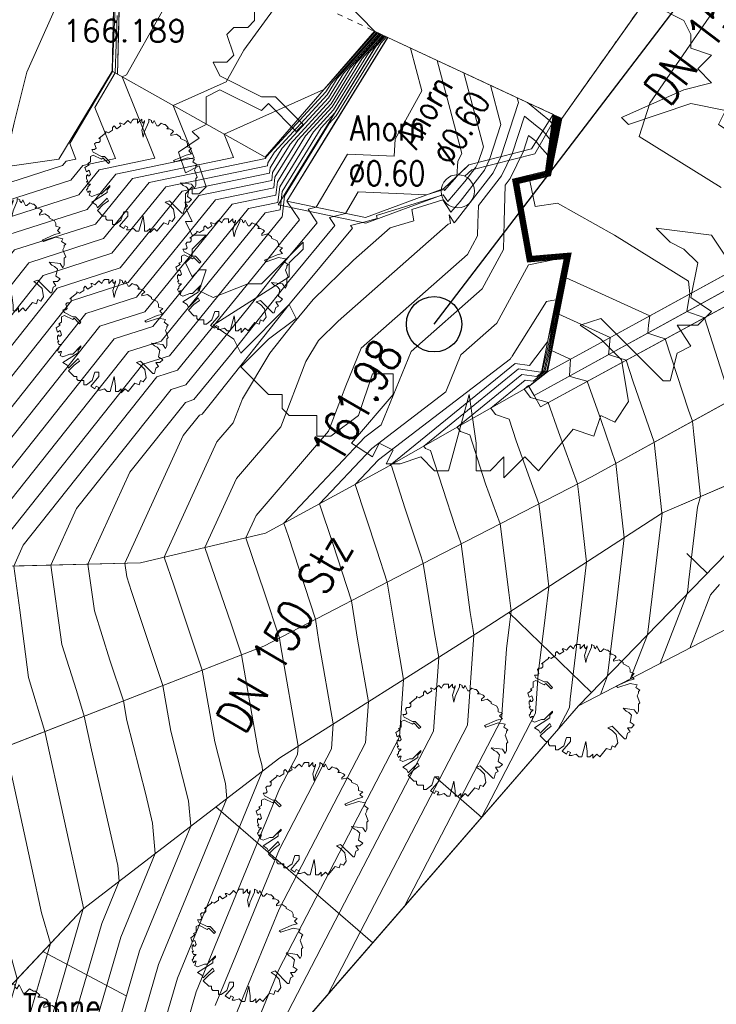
# Model space of a CAD drawing. Header units: metres. Extents: x 3490449 to 3490968, y 5754217 to 5754743.
# Tile 24 of 212: x 3490555 to 3490567, y 5754382 to 5754400. Entities that reach past the tile are written whole.
import ezdxf
from ezdxf.enums import TextEntityAlignment as Align

# ---------------------------------------------------------------- set-up
doc = ezdxf.new("R2010")
doc.units = ezdxf.units.M
doc.header["$LTSCALE"] = 0.25
doc.linetypes.add('Kartierung-07$0$AUSGEZOGEN', pattern=[0])
doc.linetypes.add('Kartierung-07$0$STRICHLINIE', pattern=[19.05, 12.7, -6.35])
for name, color, linetype, lineweight, true_color in [('Kartierung-07$0$$BOESCHUNG', 7, 'Continuous', 18, 0x82563a), ('Kartierung-07$0$$BRUCH', 7, 'Continuous', 18, 0x82563a), ('Kartierung-07$0$$HOEHEN_Haupt', 7, 'Continuous', 18, 0x82563a), ('Kartierung-07$0$$HOEHEN_Mittel', 7, 'Continuous', 18, 0x82563a), ('Kartierung-07$0$$P_INF_FL', 7, 'Kartierung-07$0$AUSGEZOGEN', 18, 0x82563a), ('Kartierung-07$0$$P_INF_H_Schacht', 7, 'Kartierung-07$0$AUSGEZOGEN', 18, 0x82563a), ('Kartierung-07$0$$P_INF_NR_Schacht', 7, 'Kartierung-07$0$AUSGEZOGEN', 18, 0x82563a), ('Kartierung-07$0$$P_INF_X', 7, 'Kartierung-07$0$AUSGEZOGEN', 18, 0x82563a), ('Kartierung-07$0$B_Bau', 7, 'Continuous', 18, 0x82563a), ('Kartierung-07$0$B_Baum', 7, 'Continuous', 18, 0x82563a), ('Kartierung-07$0$B_Befestigt', 7, 'Continuous', 18, 0x82563a), ('Kartierung-07$0$B_Boeschung_OK', 7, 'Continuous', 18, 0x82563a), ('Kartierung-07$0$B_Boeschung_UK', 7, 'Continuous', 18, 0x82563a), ('Kartierung-07$0$B_Gelaendeknick', 7, 'Continuous', 18, 0x82563a), ('Kartierung-07$0$B_Haus_aus', 7, 'Kartierung-07$0$AUSGEZOGEN', 18, 0x82563a), ('Kartierung-07$0$B_Hecke', 7, 'Continuous', 18, 0x82563a), ('Kartierung-07$0$B_Mauer', 7, 'Kartierung-07$0$AUSGEZOGEN', 18, 0x82563a), ('Kartierung-07$0$B_Schrift_Baum', 7, 'Continuous', 18, 0x82563a), ('Kartierung-07$0$B_Schrift_Baum_60Grad', 7, 'Continuous', 18, 0x82563a), ('Kartierung-07$0$Hilfe_DGM', 7, 'Continuous', 18, 0x82563a), ('Kartierung-07$0$SYM_SH', 7, 'Kartierung-07$0$AUSGEZOGEN', 18, 0x82563a)]:
    doc.layers.add(name, color=color, linetype=linetype, lineweight=lineweight, true_color=true_color)
doc.layers.add('Kartierung-07$0$B_MW-Leitung_Aus', color=7, linetype='Continuous', true_color=0x82563a)
doc.layers.add('Kartierung-07$0$B_MW-Leitung_HA_Schrift_Aus', color=7, linetype='Continuous', true_color=0x82563a)
doc.layers.add('Kartierung-07$0$B_MW-Schacht', color=7, linetype='Continuous')
doc.styles.add('Kartierung-07$0$STANDARD', font='romans.shx', dxfattribs={"width": 0.8})

# ---------------------------------------------------------------- blocks, each defined once
blk = doc.blocks.new('Kartierung-07$0$PKT_SH')
at = {"layer": 'Kartierung-07$0$SYM_SH'}
for p, q in [((0.247, 0.247), (-0.247, -0.247)), ((-0.247, 0.247), (0.247, -0.247))]:
    blk.add_line(p, q, dxfattribs=at)
blk.add_circle((0, 0), 0.35, dxfattribs=at)
at = {"layer": 'Kartierung-07$0$$P_INF_FL', "style": 'Kartierung-07$0$STANDARD'}
blk.add_attdef('CODE', text='', height=0.8, dxfattribs=at).set_placement((0, 1.7), align=Align.CENTER)
at = {"layer": 'Kartierung-07$0$$P_INF_H_Schacht', "style": 'Kartierung-07$0$STANDARD'}
blk.add_attdef('H', text='', height=0.8, dxfattribs=at).set_placement((0, -1.4), align=Align.CENTER)
at = {"layer": 'Kartierung-07$0$$P_INF_NR_Schacht', "style": 'Kartierung-07$0$STANDARD'}
blk.add_attdef('NR', text='', height=0.8, dxfattribs=at).set_placement((0, 0.7), align=Align.CENTER)
at = {"layer": 'Kartierung-07$0$$P_INF_X', "style": 'Kartierung-07$0$STANDARD'}
blk.add_attdef('X', text='', height=0.8, dxfattribs=at).set_placement((-0.9, -0.4), align=Align.RIGHT)
blk.add_attdef('Y', (0.7, -0.4), '', height=0.8, dxfattribs=at)
blk = doc.blocks.new('Kartierung-07$0$B_Baum')
at = {"layer": 'Kartierung-07$0$B_Baum'}
blk.add_lwpolyline([(-0.4417, -0.1918), (-0.4667, -0.1793), (-0.4542, -0.1418), (-0.4667, -0.1418), (-0.4792, -0.1543), (-0.4917, -0.1293), (-0.4792, -0.1168), (-0.4792, -0.1043), (-0.4542, -0.0793), (-0.4792, -0.0793), (-0.4917, -0.0543), (-0.4792, -0.0543), (-0.4917, -0.0293), (-0.4917, -0.0043), (-0.4792, 0.0082), (-0.4792, -0.0043), (-0.4667, -0.0043), (-0.4542, 0.0082), (-0.4667, 0.0457), (-0.4917, 0.0332), (-0.5042, 0.0707), (-0.4667, 0.0957), (-0.4792, 0.1082), (-0.4542, 0.1207), (-0.4542, 0.1457), (-0.4542, 0.1707), (-0.4292, 0.1832), (-0.3542, 0.1457), (-0.3417, 0.1582), (-0.2917, 0.1082), (-0.2792, 0.1207), (-0.3292, 0.1707), (-0.3542, 0.1707), (-0.4292, 0.2082), (-0.4417, 0.2332), (-0.4167, 0.2332), (-0.4042, 0.2457), (-0.4167, 0.2832), (-0.4042, 0.2957), (-0.3792, 0.2957), (-0.3667, 0.3082), (-0.3667, 0.3332), (-0.3792, 0.3332), (-0.3167, 0.3832), (-0.3167, 0.3957), (-0.2917, 0.3832), (-0.2542, 0.4082), (-0.2542, 0.4332), (-0.2417, 0.4457), (-0.2167, 0.4207), (-0.1792, 0.4457), (-0.1917, 0.4707), (-0.1792, 0.4707), (-0.1542, 0.4582), (-0.1292, 0.4832), (-0.1167, 0.4957), (-0.0917, 0.4707), (-0.0792, 0.4957), (-0.0667, 0.5082), (-0.0292, 0.5082), (-0.0292, 0.4707), (-0.0167, 0.4832), (0.0083, 0.5082), (0.0083, 0.4832), (0.0208, 0.4707), (0.0333, 0.4957), (0.0333, 0.4832), (0.0083, 0.4082), (0.0208, 0.3457), (0.0333, 0.3957), (0.0708, 0.4832), (0.0708, 0.5082), (0.0958, 0.4957), (0.0958, 0.4832), (0.1083, 0.4707), (0.1208, 0.4957), (0.1333, 0.4707), (0.1458, 0.4457), (0.1583, 0.4457), (0.1833, 0.4707), (0.2083, 0.4582), (0.2208, 0.4582), (0.2458, 0.4332), (0.2333, 0.4207), (0.2583, 0.4207), (0.2833, 0.4082), (0.2958, 0.3957), (0.2708, 0.3707), (0.2708, 0.3582), (0.3208, 0.3707), (0.3583, 0.3457), (0.3583, 0.3332), (0.4083, 0.3082), (0.4208, 0.2832), (0.4208, 0.2582), (0.4583, 0.2457), (0.4333, 0.2207), (0.4583, 0.1957), (0.4083, 0.1832), (0.2958, 0.1332), (0.3083, 0.1207), (0.4208, 0.1582), (0.4833, 0.1457), (0.4708, 0.1207), (0.5083, 0.0957), (0.4958, 0.0832), (0.4958, 0.0707), (0.4833, 0.0457), (0.5083, -0.0168), (0.4958, -0.0293), (0.4958, -0.0918), (0.4833, -0.1168), (0.4583, -0.0793), (0.3583, -0.0668), (0.3833, -0.0918), (0.4083, -0.1043), (0.4333, -0.1293), (0.4208, -0.1918), (0.4583, -0.2168), (0.4333, -0.2418), (0.3958, -0.2418), (0.4208, -0.2793), (0.3958, -0.2918), (0.3833, -0.3418), (0.3708, -0.3418), (0.2583, -0.2293), (0.2208, -0.2418), (0.2583, -0.2668), (0.2958, -0.3043), (0.3083, -0.3793), (0.2833, -0.4168), (0.2583, -0.4043), (0.2458, -0.4418), (0.2083, -0.4293), (0.1458, -0.5043), (0.1208, -0.4793), (0.0833, -0.5168), (0.0833, -0.4793), (0.0583, -0.5043), (0.0333, -0.5043), (0.0333, -0.4543), (0.0208, -0.3668), (-0.0167, -0.5043), (-0.0417, -0.5043), (-0.0667, -0.4793), (-0.1042, -0.4918), (-0.1292, -0.4918), (-0.1167, -0.4668), (-0.1417, -0.4543), (-0.1542, -0.4793), (-0.1917, -0.4543), (-0.1167, -0.3668), (-0.1167, -0.3293), (-0.1542, -0.3293), (-0.1792, -0.4043), (-0.2292, -0.4418), (-0.2542, -0.4418), (-0.2542, -0.4043), (-0.3042, -0.4043), (-0.3167, -0.3918), (-0.3167, -0.3668), (-0.3417, -0.3668), (-0.3917, -0.3168), (-0.3417, -0.2668), (-0.2917, -0.2293), (-0.3042, -0.2043), (-0.3917, -0.2918), (-0.4042, -0.2668), (-0.4417, -0.2418), (-0.3042, -0.1543), (-0.3042, -0.1293), (-0.2792, -0.1043), (-0.2792, -0.0918), (-0.3542, -0.1668), (-0.3792, -0.1668), (-0.4417, -0.1918)], dxfattribs=at)
blk = doc.blocks.new('Kartierung-07$0$Hecke')
at = {"layer": 'Kartierung-07$0$B_Hecke'}
blk.add_lwpolyline([(-0.4471, -0.197), (-0.4721, -0.1845), (-0.4596, -0.147), (-0.4721, -0.147), (-0.4846, -0.1595), (-0.4971, -0.1345), (-0.4846, -0.122), (-0.4846, -0.1095), (-0.4596, -0.0845), (-0.4846, -0.0845), (-0.4971, -0.0595), (-0.4846, -0.0595), (-0.4971, -0.0345), (-0.4971, -0.0095), (-0.4846, 0.003), (-0.4846, -0.0095), (-0.4721, -0.0095), (-0.4596, 0.003), (-0.4721, 0.0405), (-0.4971, 0.028), (-0.5096, 0.0655), (-0.4721, 0.0905), (-0.4846, 0.103), (-0.4596, 0.1155), (-0.4596, 0.1405), (-0.4596, 0.1655), (-0.4346, 0.178), (-0.3596, 0.1405), (-0.3471, 0.153), (-0.2971, 0.103), (-0.2846, 0.1155), (-0.3346, 0.1655), (-0.3596, 0.1655), (-0.4346, 0.203), (-0.4471, 0.228), (-0.4221, 0.228), (-0.4096, 0.2405), (-0.4221, 0.278), (-0.4096, 0.2905), (-0.3846, 0.2905), (-0.3721, 0.303), (-0.3721, 0.328), (-0.3846, 0.328), (-0.3221, 0.378), (-0.3221, 0.3905), (-0.2971, 0.378), (-0.2596, 0.403), (-0.2596, 0.428), (-0.2471, 0.4405), (-0.2221, 0.4155), (-0.1846, 0.4405), (-0.1971, 0.4655), (-0.1846, 0.4655), (-0.1596, 0.453), (-0.1346, 0.478), (-0.1221, 0.4905), (-0.0971, 0.4655), (-0.0846, 0.4905), (-0.0721, 0.503), (-0.0346, 0.503), (-0.0346, 0.4655), (-0.0221, 0.478), (0.0029, 0.503), (0.0029, 0.478), (0.0154, 0.4655), (0.0279, 0.4905), (0.0279, 0.478), (0.0029, 0.403), (0.0154, 0.3405), (0.0279, 0.3905), (0.0654, 0.478), (0.0654, 0.503), (0.0904, 0.4905), (0.0904, 0.478), (0.1029, 0.4655), (0.1154, 0.4905), (0.1279, 0.4655), (0.1404, 0.4405), (0.1529, 0.4405), (0.1779, 0.4655), (0.2029, 0.453), (0.2154, 0.453), (0.2404, 0.428), (0.2279, 0.4155), (0.2529, 0.4155), (0.2779, 0.403), (0.2904, 0.3905), (0.2654, 0.3655), (0.2654, 0.353), (0.3154, 0.3655), (0.3529, 0.3405), (0.3529, 0.328), (0.4029, 0.303), (0.4154, 0.278), (0.4154, 0.253), (0.4529, 0.2405), (0.4279, 0.2155), (0.4529, 0.1905), (0.4029, 0.178), (0.2904, 0.128), (0.3029, 0.1155), (0.4154, 0.153), (0.4779, 0.1405), (0.4654, 0.1155), (0.5029, 0.0905), (0.4904, 0.078), (0.4904, 0.0655), (0.4779, 0.0405), (0.5029, -0.022), (0.4904, -0.0345), (0.4904, -0.097), (0.4779, -0.122), (0.4529, -0.0845), (0.3529, -0.072), (0.3779, -0.097), (0.4029, -0.1095), (0.4279, -0.1345), (0.4154, -0.197), (0.4529, -0.222), (0.4279, -0.247), (0.3904, -0.247), (0.4154, -0.2845), (0.3904, -0.297), (0.3779, -0.347), (0.3654, -0.347), (0.2529, -0.2345), (0.2154, -0.247), (0.2529, -0.272), (0.2904, -0.3095), (0.3029, -0.3845), (0.2779, -0.422), (0.2529, -0.4095), (0.2404, -0.447), (0.2029, -0.4345), (0.1404, -0.5095), (0.1154, -0.4845), (0.0779, -0.522), (0.0779, -0.4845), (0.0529, -0.5095), (0.0279, -0.5095), (0.0279, -0.4595), (0.0154, -0.372), (-0.0221, -0.5095), (-0.0471, -0.5095), (-0.0721, -0.4845), (-0.1096, -0.497), (-0.1346, -0.497), (-0.1221, -0.472), (-0.1471, -0.4595), (-0.1596, -0.4845), (-0.1971, -0.4595), (-0.1221, -0.372), (-0.1221, -0.3345), (-0.1596, -0.3345), (-0.1846, -0.4095), (-0.2346, -0.447), (-0.2596, -0.447), (-0.2596, -0.4095), (-0.3096, -0.4095), (-0.3221, -0.397), (-0.3221, -0.372), (-0.3471, -0.372), (-0.3971, -0.322), (-0.3471, -0.272), (-0.2971, -0.2345), (-0.3096, -0.2095), (-0.3971, -0.297), (-0.4096, -0.272), (-0.4471, -0.247), (-0.3096, -0.1595), (-0.3096, -0.1345), (-0.2846, -0.1095), (-0.2846, -0.097), (-0.3596, -0.172), (-0.3846, -0.172), (-0.4471, -0.197)], dxfattribs=at)

msp = doc.modelspace()

# ---------------------------------------------------------------- linework, layer by layer
at = {"layer": 'Kartierung-07$0$$BOESCHUNG', "ltscale": 0.02}
for p, q in [((3490567.068, 5754390.238, 162.75), (3490566.699, 5754390.596, 102.532)), ((3490564.978, 5754388.086, 163.041), (3490563.489, 5754389.531)), ((3490562.997, 5754385.834, 163.199), (3490562.163, 5754386.558, 102.816)), ((3490561.029, 5754383.569, 163.341), (3490558.201, 5754386.027, 53.664)), ((3490556.58, 5754382.615, 165.07), (3490555.078, 5754383.416, 166.013))]:
    msp.add_line(p, q, dxfattribs=at)
at = {"layer": 'Kartierung-07$0$$BRUCH', "ltscale": 0.02}
for p, q in [((3490567.832, 5754403.223), (3490564.443, 5754398.446)), ((3490556.327, 5754399.296), (3490556.358, 5754400.717)), ((3490556.459, 5754400.74), (3490556.426, 5754399.241)), ((3490559.086, 5754397.746), (3490561.064, 5754400.019)), ((3490561.305, 5754399.907), (3490559.481, 5754396.955)), ((3490561.305, 5754399.907), (3490561.064, 5754400.019)), ((3490564.29, 5754398.518), (3490561.305, 5754399.907)), ((3490556.327, 5754399.296), (3490555.367, 5754397.71)), ((3490559.086, 5754397.746), (3490556.327, 5754399.296)), ((3490563.895, 5754397.895), (3490564.29, 5754398.518)), ((3490564.15, 5754397.493), (3490564.29, 5754398.518)), ((3490564.443, 5754398.446), (3490564.236, 5754397.411)), ((3490562.767, 5754397.607), (3490563.895, 5754397.895)), ((3490555.367, 5754397.71), (3490553.091, 5754397.387)), ((3490562.312, 5754397.18), (3490562.767, 5754397.607)), ((3490564.15, 5754397.493), (3490563.554, 5754397.348)), ((3490564.236, 5754397.411), (3490563.669, 5754397.273)), ((3490563.554, 5754397.348), (3490563.821, 5754395.851)), ((3490563.669, 5754397.273), (3490563.903, 5754395.959)), ((3490560.897, 5754396.658), (3490562.312, 5754397.18)), ((3490559.481, 5754396.955), (3490560.897, 5754396.658)), ((3490564.182, 5754393.876), (3490569.061, 5754396.541)), ((3490564.182, 5754393.876), (3490569.061, 5754396.541)), ((3490563.943, 5754393.444), (3490569.197, 5754396.336)), ((3490569.493, 5754396.197), (3490564.057, 5754393.245)), ((3490569.493, 5754396.197), (3490564.057, 5754393.245)), ((3490563.903, 5754395.959), (3490564.61, 5754396.022)), ((3490564.61, 5754396.022), (3490564.182, 5754393.876)), ((3490563.821, 5754395.851), (3490564.486, 5754395.911)), ((3490564.486, 5754395.911), (3490564.084, 5754393.896)), ((3490568.935, 5754394.155), (3490564.979, 5754391.979)), ((3490563.848, 5754393.611), (3490564.182, 5754393.876)), ((3490563.848, 5754393.611), (3490564.182, 5754393.876)), ((3490564.182, 5754393.876), (3490564.084, 5754393.896)), ((3490561.232, 5754392.122), (3490563.848, 5754393.611)), ((3490563.943, 5754393.444), (3490563.848, 5754393.611)), ((3490564.057, 5754393.245), (3490563.943, 5754393.444)), ((3490559.093, 5754390.965), (3490561.232, 5754392.122)), ((3490564.746, 5754387.847), (3490568.853, 5754392.077)), ((3490566.259, 5754391.328), (3490568.082, 5754392.112)), ((3490566.259, 5754391.328), (3490568.082, 5754392.112)), ((3490564.979, 5754391.979), (3490562.105, 5754390.502)), ((3490563.008, 5754389.219), (3490566.259, 5754391.328)), ((3490563.008, 5754389.219), (3490566.259, 5754391.328)), ((3490559.093, 5754390.965), (3490556.838, 5754390.43)), ((3490562.105, 5754390.502), (3490559.066, 5754388.926)), ((3490556.838, 5754390.43), (3490554.154, 5754390.359)), ((3490563.008, 5754389.219), (3490559.352, 5754386.912)), ((3490559.066, 5754388.926), (3490552.915, 5754386.528)), ((3490559.332, 5754381.616), (3490564.746, 5754387.847)), ((3490555.79, 5754384.173), (3490559.352, 5754386.912)), ((3490552.728, 5754380.916), (3490555.79, 5754384.173))]:
    msp.add_line(p, q, dxfattribs=at)
at = {"layer": 'Kartierung-07$0$$HOEHEN_Haupt', "ltscale": 0.02}
for points in [[(3490554.685, 5754404.391), (3490554.716, 5754404.282), (3490555.095, 5754402.923), (3490555.88, 5754401.645), (3490555.894, 5754401.64), (3490555.905, 5754401.6), (3490556.069, 5754401.279), (3490555.992, 5754400.941), (3490555.5, 5754400.892), (3490554.788, 5754399.282), (3490554.558, 5754398.364), (3490554.377, 5754397.569), (3490553.281, 5754397.217), (3490553.143, 5754397.044), (3490552.926, 5754396.976), (3490552.47, 5754396.031), (3490550.866, 5754395.803), (3490549.251, 5754393.557), (3490547.18, 5754391.375), (3490545.885, 5754388.601), (3490545.787, 5754387.355), (3490543.403, 5754383.285)], [(3490548.206, 5754382.342), (3490547.756, 5754383.242), (3490547.742, 5754383.307), (3490547.713, 5754383.392), (3490547.479, 5754384.745), (3490547.19, 5754386.57), (3490547.086, 5754386.931), (3490547.032, 5754387.325), (3490548.928, 5754391.386), (3490549.968, 5754392.482), (3490550.779, 5754393.609), (3490551.584, 5754393.724), (3490551.813, 5754394.198), (3490553.494, 5754394.724), (3490554.566, 5754396.072), (3490556.024, 5754396.541), (3490556.694, 5754397.365), (3490558.517, 5754397.74), (3490558.35, 5754398.16), (3490560.148, 5754398.966), (3490560.163, 5754398.983), (3490560.164, 5754398.985), (3490561.079, 5754400.012), (3490561.079, 5754400.012)], [(3490561.19, 5754399.96), (3490561.19, 5754399.96), (3490560.727, 5754399.439), (3490560.726, 5754399.439), (3490560.277, 5754398.709), (3490559.678, 5754398.056), (3490559.266, 5754397.385), (3490559.244, 5754397.193), (3490558.191, 5754396.976), (3490556.765, 5754395.221), (3490555.851, 5754394.927), (3490553.845, 5754392.405), (3490550.7, 5754391.42), (3490550.698, 5754391.416), (3490550.692, 5754391.416), (3490550.685, 5754391.407), (3490550.677, 5754391.398), (3490550.662, 5754391.366), (3490551.304, 5754386.639), (3490551.758, 5754385.072), (3490552.02, 5754383.872), (3490552.824, 5754381.018)], [(3490554.924, 5754381.149), (3490555.8, 5754384.166), (3490555.809, 5754384.188), (3490555.809, 5754384.196), (3490555.795, 5754384.257), (3490555.11, 5754387.384), (3490554.814, 5754388.356), (3490554.66, 5754389.571), (3490554.549, 5754390.369), (3490554.722, 5754390.747), (3490557.135, 5754393.781), (3490557.507, 5754393.901), (3490559.087, 5754395.847), (3490559.432, 5754396.282), (3490559.707, 5754396.614), (3490559.481, 5754396.955), (3490559.481, 5754396.955), (3490560.382, 5754398.425), (3490560.391, 5754398.435), (3490561.288, 5754399.893), (3490561.289, 5754399.894), (3490561.302, 5754399.908), (3490561.302, 5754399.908)], [(3490557.051, 5754381.374), (3490557.505, 5754382.935), (3490558.096, 5754384.373), (3490559.042, 5754386.673), (3490559.034, 5754386.761), (3490558.971, 5754387.004), (3490558.661, 5754388.768), (3490558.475, 5754389.325), (3490558.002, 5754390.706), (3490558.571, 5754391.948), (3490559.374, 5754392.88), (3490559.822, 5754394.06), (3490560.051, 5754394.442), (3490560.405, 5754394.787), (3490562.393, 5754396.536), (3490562.435, 5754396.548), (3490562.409, 5754396.706), (3490562.501, 5754396.564), (3490562.518, 5754396.583), (3490563.202, 5754397.464), (3490563.343, 5754397.754), (3490563.662, 5754398.733), (3490563.639, 5754398.82), (3490563.639, 5754398.82), (3490563.638, 5754398.821)], [(3490564.268, 5754398.357), (3490564.222, 5754398.411), (3490564.059, 5754398.543), (3490563.823, 5754398.735), (3490563.824, 5754398.735)], [(3490564.352, 5754398.489), (3490564.352, 5754398.489), (3490564.352, 5754398.489), (3490564.291, 5754398.146), (3490564.225, 5754397.817), (3490564.167, 5754397.477), (3490563.938, 5754397.418), (3490563.81, 5754397.387), (3490563.583, 5754397.329), (3490563.683, 5754396.756), (3490563.714, 5754396.583), (3490563.738, 5754396.45), (3490563.838, 5754395.873), (3490563.94, 5754395.883), (3490564.466, 5754395.929), (3490564.511, 5754395.934), (3490564.464, 5754395.675), (3490564.328, 5754395.056), (3490564.296, 5754394.908), (3490564.294, 5754394.896), (3490564.257, 5754394.729), (3490564.255, 5754394.719), (3490564.244, 5754394.658), (3490564.187, 5754394.413), (3490563.862, 5754393.989), (3490563.601, 5754394.025), (3490561.347, 5754392.187), (3490561.352, 5754392.181), (3490561.367, 5754392.175), (3490561.609, 5754391.422), (3490561.905, 5754390.533), (3490561.943, 5754390.418), (3490562.146, 5754389.155), (3490562.221, 5754388.722), (3490562.126, 5754387.393), (3490559.333, 5754382.007)], [(3490565.139, 5754388.051), (3490565.27, 5754388.387), (3490565.428, 5754389.693), (3490565.571, 5754390.881), (3490565.475, 5754391.726), (3490565.421, 5754392.222), (3490565.149, 5754393.011), (3490564.902, 5754393.704), (3490564.656, 5754393.773), (3490564.579, 5754393.794), (3490564.593, 5754394.018), (3490564.597, 5754394.09), (3490564.598, 5754394.103), (3490564.56, 5754394.121), (3490564.258, 5754394.257), (3490564.331, 5754394.675), (3490564.355, 5754394.812), (3490564.36, 5754394.837), (3490564.379, 5754394.942), (3490564.384, 5754394.968), (3490564.408, 5754395.075), (3490564.575, 5754395.991), (3490564.414, 5754395.976), (3490564.227, 5754395.96), (3490563.879, 5754395.928), (3490563.842, 5754396.139), (3490563.77, 5754396.548), (3490563.674, 5754397.083), (3490563.638, 5754397.294), (3490563.721, 5754397.315), (3490564.12, 5754397.414), (3490564.209, 5754397.437), (3490564.232, 5754397.569), (3490564.385, 5754398.331), (3490564.408, 5754398.462), (3490564.408, 5754398.462), (3490564.408, 5754398.463)], [(3490564.268, 5754398.358), (3490564.296, 5754398.515), (3490564.296, 5754398.515)], [(3490564.222, 5754398.411), (3490564.222, 5754398.411)]]:
    msp.add_lwpolyline(points, dxfattribs=at)
at = {"layer": 'Kartierung-07$0$$HOEHEN_Mittel', "ltscale": 0.02}
for points in [[(3490546.272, 5754382.379), (3490546.032, 5754383.098), (3490545.58, 5754385.709), (3490546.391, 5754387.093), (3490546.424, 5754387.516), (3490548.229, 5754391.382), (3490549.681, 5754392.912), (3490550.814, 5754394.487), (3490551.938, 5754394.647), (3490552.258, 5754395.309), (3490553.353, 5754395.652), (3490554.052, 5754396.53), (3490555.727, 5754397.069), (3490556.095, 5754397.521), (3490557.095, 5754397.727), (3490556.509, 5754399.194), (3490556.588, 5754399.23), (3490557.227, 5754400.376), (3490558.619, 5754402.306), (3490558.287, 5754402.268), (3490558.573, 5754402.594)], [(3490567.319, 5754397.201), (3490565.842, 5754398.119), (3490566.03, 5754398.721), (3490566.03, 5754398.722), (3490567.892, 5754401.42)], [(3490544.129, 5754384.093), (3490545.988, 5754387.267), (3490546.065, 5754388.24), (3490547.53, 5754391.377), (3490549.395, 5754393.342), (3490550.849, 5754395.364), (3490552.293, 5754395.57), (3490552.704, 5754396.42), (3490553.213, 5754396.58), (3490553.538, 5754396.988), (3490555.431, 5754397.596), (3490555.496, 5754397.677), (3490555.673, 5754397.713), (3490555.562, 5754397.991), (3490556.332, 5754399.293), (3490556.335, 5754399.387), (3490556.395, 5754400.725)], [(3490547.922, 5754380.841), (3490547.075, 5754382.538), (3490547.007, 5754382.843), (3490546.873, 5754383.245), (3490546.306, 5754386.517), (3490546.592, 5754387.005), (3490546.604, 5754387.155), (3490548.579, 5754391.384), (3490549.825, 5754392.697), (3490550.796, 5754394.048), (3490551.761, 5754394.185), (3490552.036, 5754394.754), (3490553.424, 5754395.188), (3490554.309, 5754396.301), (3490555.876, 5754396.805), (3490556.394, 5754397.443), (3490557.806, 5754397.734), (3490557.429, 5754398.677), (3490558.386, 5754399.106), (3490558.703, 5754399.676), (3490559.447, 5754400.706), (3490560.502, 5754400.595)], [(3490545.537, 5754381.915), (3490545.192, 5754382.951), (3490544.855, 5754384.901), (3490546.19, 5754387.18), (3490546.244, 5754387.878), (3490547.879, 5754391.379), (3490549.538, 5754393.127), (3490550.831, 5754394.925), (3490552.116, 5754395.108), (3490552.481, 5754395.865), (3490553.283, 5754396.116), (3490553.795, 5754396.759), (3490555.579, 5754397.333), (3490555.795, 5754397.599), (3490556.384, 5754397.72), (3490556.014, 5754398.646), (3490556.381, 5754399.266), (3490556.419, 5754400.301)], [(3490561.102, 5754400.002), (3490561.102, 5754400.002), (3490560.277, 5754399.076), (3490560.186, 5754398.928), (3490559.114, 5754397.761), (3490559.095, 5754397.729), (3490559.094, 5754397.72), (3490556.993, 5754397.287), (3490556.172, 5754396.277), (3490554.823, 5754395.843), (3490553.564, 5754394.26), (3490551.59, 5754393.642), (3490551.407, 5754393.262), (3490550.762, 5754393.17), (3490550.112, 5754392.267), (3490549.278, 5754391.389), (3490547.758, 5754388.133), (3490547.929, 5754386.873), (3490548.264, 5754385.719), (3490548.613, 5754383.513), (3490549.336, 5754382.024)], [(3490561.124, 5754399.991), (3490561.124, 5754399.991), (3490560.389, 5754399.167), (3490560.389, 5754399.167), (3490560.209, 5754398.874), (3490559.255, 5754397.835), (3490559.138, 5754397.643), (3490559.131, 5754397.588), (3490557.293, 5754397.209), (3490556.321, 5754396.013), (3490555.08, 5754395.614), (3490553.634, 5754393.796), (3490551.368, 5754393.087), (3490551.23, 5754392.801), (3490550.744, 5754392.732), (3490550.255, 5754392.052), (3490549.628, 5754391.391), (3490548.484, 5754388.941), (3490548.773, 5754386.814), (3490549.338, 5754384.867), (3490549.534, 5754383.625), (3490549.941, 5754382.786), (3490550.422, 5754380.968)], [(3490561.146, 5754399.981), (3490561.146, 5754399.981), (3490560.502, 5754399.258), (3490560.502, 5754399.257), (3490560.232, 5754398.819), (3490559.396, 5754397.908), (3490559.18, 5754397.557), (3490559.169, 5754397.456), (3490557.592, 5754397.132), (3490556.469, 5754395.749), (3490555.337, 5754395.385), (3490553.704, 5754393.333), (3490551.145, 5754392.531), (3490551.052, 5754392.339), (3490550.727, 5754392.293), (3490550.398, 5754391.837), (3490549.978, 5754391.393), (3490549.21, 5754389.749), (3490549.617, 5754386.756), (3490550.411, 5754384.016), (3490550.455, 5754383.737), (3490550.547, 5754383.548), (3490551.234, 5754380.949)], [(3490561.168, 5754399.971), (3490561.168, 5754399.971), (3490560.614, 5754399.348), (3490560.614, 5754399.348), (3490560.255, 5754398.764), (3490559.537, 5754397.982), (3490559.223, 5754397.471), (3490559.206, 5754397.324), (3490557.892, 5754397.054), (3490556.617, 5754395.485), (3490555.594, 5754395.156), (3490553.774, 5754392.869), (3490550.923, 5754391.976), (3490550.875, 5754391.878), (3490550.709, 5754391.854), (3490550.542, 5754391.622), (3490550.327, 5754391.396), (3490549.936, 5754390.558), (3490550.46, 5754386.698), (3490551.153, 5754384.31), (3490551.261, 5754383.812), (3490551.641, 5754382.462), (3490552.046, 5754380.931)], [(3490561.213, 5754399.95), (3490561.213, 5754399.95), (3490560.839, 5754399.53), (3490560.839, 5754399.53), (3490560.3, 5754398.654), (3490559.819, 5754398.13), (3490559.309, 5754397.299), (3490559.281, 5754397.061), (3490558.491, 5754396.898), (3490556.914, 5754394.957), (3490556.107, 5754394.698), (3490553.915, 5754391.941), (3490551.452, 5754391.17), (3490551.833, 5754388.898), (3490552.147, 5754386.581), (3490552.364, 5754385.834), (3490552.778, 5754383.933), (3490553.42, 5754381.652)], [(3490561.235, 5754399.939), (3490561.235, 5754399.939), (3490560.951, 5754399.621), (3490560.951, 5754399.621), (3490560.323, 5754398.6), (3490559.96, 5754398.204), (3490559.352, 5754397.213), (3490559.319, 5754396.929), (3490558.79, 5754396.82), (3490557.062, 5754394.693), (3490556.364, 5754394.469), (3490553.985, 5754391.477), (3490552.244, 5754390.932), (3490552.96, 5754386.666), (3490552.97, 5754386.581), (3490552.979, 5754386.553), (3490553, 5754386.459), (3490553.537, 5754383.993), (3490554.017, 5754382.287)], [(3490561.257, 5754399.929), (3490561.257, 5754399.929), (3490561.064, 5754399.712), (3490561.063, 5754399.712), (3490560.346, 5754398.545), (3490560.101, 5754398.278), (3490559.395, 5754397.127), (3490559.357, 5754396.797), (3490559.09, 5754396.742), (3490557.21, 5754394.429), (3490556.621, 5754394.24), (3490554.055, 5754391.013), (3490553.037, 5754390.694), (3490553.455, 5754388.198), (3490553.585, 5754387.173), (3490553.689, 5754386.83), (3490553.939, 5754385.689), (3490554.296, 5754384.054), (3490554.614, 5754382.922), (3490554.073, 5754381.059)], [(3490561.279, 5754399.919), (3490561.279, 5754399.919), (3490561.176, 5754399.803), (3490561.176, 5754399.803), (3490560.368, 5754398.49), (3490560.242, 5754398.352), (3490559.438, 5754397.041), (3490559.394, 5754396.666), (3490559.389, 5754396.665), (3490557.359, 5754394.165), (3490556.878, 5754394.01), (3490554.125, 5754390.549), (3490553.829, 5754390.456), (3490553.951, 5754389.731), (3490554.199, 5754387.765), (3490554.399, 5754387.107), (3490554.879, 5754384.92), (3490555.054, 5754384.114), (3490555.211, 5754383.557), (3490554.498, 5754381.104)], [(3490555.349, 5754381.194), (3490556.141, 5754383.92), (3490556.456, 5754384.685), (3490556.43, 5754384.964), (3490555.953, 5754387.055), (3490555.82, 5754387.661), (3490555.68, 5754388.121), (3490555.418, 5754388.955), (3490555.218, 5754390.387), (3490555.685, 5754391.405), (3490557.392, 5754393.552), (3490557.655, 5754393.637), (3490558.774, 5754395.014), (3490559.469, 5754395.894), (3490560.025, 5754396.564), (3490559.864, 5754396.808), (3490560.009, 5754396.844), (3490560.572, 5754397.801), (3490561.416, 5754397.764), (3490561.436, 5754398.069), (3490561.917, 5754398.944), (3490561.714, 5754399.716), (3490561.714, 5754399.717)], [(3490555.775, 5754381.239), (3490556.482, 5754383.673), (3490557.102, 5754385.182), (3490557.052, 5754385.731), (3490556.934, 5754386.247), (3490556.593, 5754387.581), (3490556.53, 5754387.937), (3490556.286, 5754388.669), (3490556.005, 5754389.564), (3490555.888, 5754390.405), (3490556.647, 5754392.063), (3490557.649, 5754393.323), (3490557.803, 5754393.373), (3490558.46, 5754394.181), (3490559.507, 5754395.505), (3490560.344, 5754396.514), (3490560.247, 5754396.66), (3490560.538, 5754396.733), (3490560.765, 5754397.121), (3490562.003, 5754397.066), (3490562.311, 5754397.162), (3490562.323, 5754397.143), (3490562.546, 5754397.399), (3490562.564, 5754397.677), (3490562.637, 5754397.811), (3490562.195, 5754399.492), (3490562.195, 5754399.493), (3490562.195, 5754399.493)], [(3490556.2, 5754381.284), (3490556.823, 5754383.427), (3490557.634, 5754385.401), (3490557.749, 5754385.679), (3490557.707, 5754386.132), (3490557.386, 5754387.389), (3490557.241, 5754388.214), (3490556.675, 5754389.909), (3490556.592, 5754390.174), (3490556.557, 5754390.423), (3490557.61, 5754392.722), (3490557.906, 5754393.094), (3490557.952, 5754393.109), (3490558.146, 5754393.348), (3490559.545, 5754395.117), (3490560.662, 5754396.464), (3490560.63, 5754396.513), (3490560.867, 5754396.573), (3490561.109, 5754396.643), (3490561.101, 5754396.693), (3490562.304, 5754397.07), (3490562.383, 5754396.95), (3490562.695, 5754397.309), (3490562.894, 5754397.565), (3490562.935, 5754397.65), (3490563.027, 5754397.934), (3490562.676, 5754399.268), (3490562.676, 5754399.268), (3490562.676, 5754399.269)], [(3490563.157, 5754399.045), (3490563.157, 5754399.044), (3490563.157, 5754399.044), (3490563.344, 5754398.334), (3490563.139, 5754397.702), (3490563.048, 5754397.515), (3490562.606, 5754396.946), (3490562.442, 5754396.757), (3490562.297, 5754396.978), (3490561.737, 5754396.803), (3490561.772, 5754396.596), (3490561.345, 5754396.471), (3490560.682, 5754395.888), (3490559.954, 5754395.177), (3490559.582, 5754394.729), (3490559.171, 5754394.209), (3490558.678, 5754393.388), (3490558.513, 5754392.955), (3490558.219, 5754392.613), (3490557.265, 5754390.531), (3490557.439, 5754390.024), (3490557.951, 5754388.491), (3490558.179, 5754387.196), (3490558.37, 5754386.446), (3490558.395, 5754386.176), (3490557.865, 5754384.887), (3490557.164, 5754383.181), (3490556.626, 5754381.329)], [(3490560.277, 5754399.076), (3490560.277, 5754399.076)], [(3490561.917, 5754398.944), (3490561.917, 5754398.944)], [(3490564.229, 5754398.069), (3490564.101, 5754398.22), (3490563.998, 5754398.303), (3490563.769, 5754398.489), (3490563.548, 5754397.806), (3490563.356, 5754397.413), (3490562.937, 5754396.873), (3490562.929, 5754396.563), (3490562.922, 5754396.325), (3490562.743, 5754395.992), (3490560.822, 5754394.301), (3490560.545, 5754393.622), (3490560.234, 5754392.805), (3490558.924, 5754391.284), (3490558.739, 5754390.881), (3490559.079, 5754389.889), (3490559.345, 5754389.071), (3490559.365, 5754388.948), (3490559.682, 5754387.12), (3490559.671, 5754386.967), (3490559.35, 5754386.348), (3490558.326, 5754383.858), (3490557.846, 5754382.689), (3490557.477, 5754381.419)], [(3490564.319, 5754398.504), (3490564.319, 5754398.504), (3490564.235, 5754398.034), (3490564.221, 5754397.967), (3490564.189, 5754397.781), (3490564.049, 5754397.947), (3490563.98, 5754398.029), (3490563.938, 5754398.063), (3490563.843, 5754398.139), (3490563.752, 5754397.858), (3490563.511, 5754397.362), (3490563.419, 5754397.244), (3490563.401, 5754396.586), (3490563.388, 5754396.079), (3490563.008, 5754395.373), (3490561.723, 5754394.242), (3490561.181, 5754392.918), (3490560.888, 5754392.694), (3490559.427, 5754391.146), (3490559.508, 5754390.901), (3490559.995, 5754389.408), (3490560.06, 5754389), (3490560.317, 5754387.521), (3490560.285, 5754387.074), (3490559.346, 5754385.262), (3490558.557, 5754383.344), (3490558.187, 5754382.443)], [(3490564.33, 5754398.499), (3490564.33, 5754398.499), (3490564.253, 5754398.072), (3490564.222, 5754397.917), (3490564.15, 5754397.493), (3490563.865, 5754397.42), (3490563.846, 5754397.415), (3490563.562, 5754397.343), (3490563.687, 5754396.625), (3490563.692, 5754396.597), (3490563.696, 5754396.575), (3490563.822, 5754395.852), (3490563.825, 5754395.852), (3490564.286, 5754395.893), (3490563.85, 5754395.806), (3490563.844, 5754395.804), (3490563.803, 5754395.74), (3490563.272, 5754394.754), (3490562.623, 5754394.183), (3490562.35, 5754393.515), (3490561.011, 5754392.49), (3490560.069, 5754391.493), (3490560.307, 5754390.778), (3490560.644, 5754389.744), (3490560.755, 5754389.052), (3490560.951, 5754387.921), (3490560.898, 5754387.18), (3490559.342, 5754384.177), (3490558.788, 5754382.83), (3490558.527, 5754382.197)], [(3490564.341, 5754398.494), (3490564.341, 5754398.494), (3490564.272, 5754398.109), (3490564.224, 5754397.867), (3490564.158, 5754397.485), (3490563.902, 5754397.419), (3490563.828, 5754397.401), (3490563.573, 5754397.336), (3490563.685, 5754396.691), (3490563.703, 5754396.59), (3490563.717, 5754396.513), (3490563.83, 5754395.863), (3490563.882, 5754395.867), (3490564.476, 5754395.92), (3490564.498, 5754395.922), (3490564.475, 5754395.795), (3490564.339, 5754395.173), (3490564.263, 5754395.158), (3490564.169, 5754395.14), (3490563.547, 5754394.155), (3490563.537, 5754394.135), (3490563.524, 5754394.124), (3490563.519, 5754394.111), (3490561.133, 5754392.287), (3490560.712, 5754391.841), (3490561.106, 5754390.656), (3490561.293, 5754390.081), (3490561.451, 5754389.103), (3490561.586, 5754388.322), (3490561.512, 5754387.286), (3490559.338, 5754383.092), (3490559.018, 5754382.315)], [(3490564.363, 5754398.483), (3490564.363, 5754398.483), (3490564.363, 5754398.483), (3490564.31, 5754398.183), (3490564.226, 5754397.768), (3490564.175, 5754397.469), (3490563.975, 5754397.417), (3490563.792, 5754397.372), (3490563.594, 5754397.322), (3490563.681, 5754396.821), (3490563.725, 5754396.576), (3490563.759, 5754396.388), (3490563.846, 5754395.884), (3490563.997, 5754395.898), (3490564.455, 5754395.939), (3490564.524, 5754395.945), (3490564.453, 5754395.555), (3490564.339, 5754395.038), (3490564.312, 5754394.915), (3490564.307, 5754394.884), (3490564.276, 5754394.746), (3490564.27, 5754394.71), (3490564.233, 5754394.499), (3490564.093, 5754393.9), (3490564.092, 5754393.894), (3490564.062, 5754393.87), (3490563.66, 5754393.925), (3490561.951, 5754392.531), (3490561.984, 5754392.489), (3490562.075, 5754392.457), (3490562.517, 5754391.082), (3490562.629, 5754390.772), (3490562.789, 5754389.53), (3490562.841, 5754389.207), (3490562.856, 5754389.123), (3490562.739, 5754387.499), (3490560.218, 5754382.636)], [(3490561.603, 5754384.23), (3490563.353, 5754387.606), (3490563.444, 5754388.875), (3490563.497, 5754389.315), (3490563.526, 5754389.555), (3490563.488, 5754389.891), (3490563.329, 5754391.131), (3490563.067, 5754391.854), (3490562.783, 5754392.738), (3490562.616, 5754392.797), (3490562.555, 5754392.875), (3490563.72, 5754393.825), (3490563.994, 5754393.787), (3490564.119, 5754393.889), (3490564.122, 5754393.911), (3490564.222, 5754394.34), (3490564.285, 5754394.701), (3490564.296, 5754394.763), (3490564.32, 5754394.872), (3490564.329, 5754394.921), (3490564.351, 5754395.02), (3490564.441, 5754395.435), (3490564.537, 5754395.957), (3490564.445, 5754395.948), (3490564.055, 5754395.914), (3490563.855, 5754395.895), (3490563.78, 5754396.326), (3490563.736, 5754396.569), (3490563.68, 5754396.887), (3490563.605, 5754397.315), (3490563.774, 5754397.358), (3490564.011, 5754397.417), (3490564.184, 5754397.461), (3490564.228, 5754397.718), (3490564.328, 5754398.22), (3490564.375, 5754398.478), (3490564.375, 5754398.478), (3490564.375, 5754398.478)], [(3490562.987, 5754385.823), (3490563.967, 5754387.712), (3490564.018, 5754388.422), (3490564.141, 5754389.441), (3490564.208, 5754389.997), (3490564.12, 5754390.776), (3490564.028, 5754391.49), (3490563.617, 5754392.627), (3490563.491, 5754393.02), (3490563.248, 5754393.105), (3490563.159, 5754393.219), (3490563.78, 5754393.725), (3490563.926, 5754393.705), (3490564.145, 5754393.884), (3490564.151, 5754393.922), (3490564.211, 5754394.181), (3490564.3, 5754394.692), (3490564.316, 5754394.779), (3490564.333, 5754394.861), (3490564.345, 5754394.928), (3490564.362, 5754395.003), (3490564.43, 5754395.315), (3490564.55, 5754395.968), (3490564.434, 5754395.957), (3490564.112, 5754395.929), (3490563.863, 5754395.906), (3490563.801, 5754396.264), (3490563.747, 5754396.562), (3490563.678, 5754396.952), (3490563.616, 5754397.308), (3490563.756, 5754397.344), (3490564.047, 5754397.416), (3490564.192, 5754397.453), (3490564.229, 5754397.668), (3490564.347, 5754398.257), (3490564.386, 5754398.473), (3490564.386, 5754398.473), (3490564.386, 5754398.473)], [(3490564.372, 5754387.417), (3490564.58, 5754387.818), (3490564.591, 5754387.969), (3490564.785, 5754389.567), (3490564.889, 5754390.439), (3490564.752, 5754391.661), (3490564.727, 5754391.85), (3490564.386, 5754392.793), (3490564.198, 5754393.321), (3490564.138, 5754393.338), (3490563.981, 5754393.378), (3490563.88, 5754393.413), (3490563.763, 5754393.563), (3490563.84, 5754393.625), (3490563.858, 5754393.623), (3490564.171, 5754393.878), (3490564.18, 5754393.934), (3490564.2, 5754394.022), (3490564.316, 5754394.683), (3490564.335, 5754394.796), (3490564.347, 5754394.849), (3490564.362, 5754394.935), (3490564.373, 5754394.985), (3490564.419, 5754395.195), (3490564.563, 5754395.98), (3490564.424, 5754395.967), (3490564.17, 5754395.944), (3490563.871, 5754395.917), (3490563.821, 5754396.201), (3490563.758, 5754396.555), (3490563.676, 5754397.017), (3490563.627, 5754397.301), (3490563.739, 5754397.329), (3490564.084, 5754397.415), (3490564.201, 5754397.445), (3490564.23, 5754397.618), (3490564.366, 5754398.294), (3490564.397, 5754398.468), (3490564.397, 5754398.468), (3490564.397, 5754398.468)], [(3490564.229, 5754398.069), (3490564.307, 5754398.51), (3490564.307, 5754398.51)], [(3490565.678, 5754388.33), (3490565.988, 5754389.126), (3490566.072, 5754389.819), (3490566.252, 5754391.324), (3490566.251, 5754391.332), (3490566.111, 5754392.602), (3490565.734, 5754393.696), (3490565.606, 5754394.086), (3490565.34, 5754394.168), (3490565.287, 5754394.184), (3490565.29, 5754394.23), (3490565.316, 5754394.495), (3490564.453, 5754394.884), (3490564.389, 5754394.913), (3490564.395, 5754394.949), (3490564.395, 5754394.95), (3490564.397, 5754394.956), (3490564.588, 5754396.003), (3490564.403, 5754395.986), (3490564.284, 5754395.975), (3490563.887, 5754395.939), (3490563.863, 5754396.077), (3490563.781, 5754396.541), (3490563.672, 5754397.148), (3490563.648, 5754397.286), (3490563.703, 5754397.3), (3490564.157, 5754397.413), (3490564.218, 5754397.428), (3490564.233, 5754397.519), (3490564.404, 5754398.368), (3490564.419, 5754398.457), (3490564.419, 5754398.457), (3490564.42, 5754398.457)], [(3490564.431, 5754398.452), (3490564.431, 5754398.452), (3490564.431, 5754398.452), (3490564.422, 5754398.405), (3490564.234, 5754397.469), (3490564.226, 5754397.42), (3490564.193, 5754397.412), (3490563.685, 5754397.286), (3490563.659, 5754397.279), (3490563.671, 5754397.214), (3490563.792, 5754396.534), (3490563.884, 5754396.014), (3490563.896, 5754395.949), (3490564.342, 5754395.99), (3490564.393, 5754395.995), (3490564.601, 5754396.014), (3490564.52, 5754395.569), (3490564.958, 5754395.372), (3490566.033, 5754394.887), (3490566.008, 5754394.717), (3490565.994, 5754394.573), (3490566.176, 5754394.51), (3490566.31, 5754394.469), (3490566.732, 5754393.182), (3490566.802, 5754392.982), (3490566.828, 5754392.745), (3490566.945, 5754391.623), (3490566.894, 5754391.429), (3490566.737, 5754390.121), (3490566.716, 5754389.946), (3490566.706, 5754389.866), (3490566.216, 5754388.61)], [(3490567.492, 5754393.361), (3490567.016, 5754394.847), (3490567.014, 5754394.851), (3490567.014, 5754394.851), (3490567.005, 5754394.855), (3490566.804, 5754394.926), (3490566.701, 5754394.962), (3490566.724, 5754395.114), (3490566.751, 5754395.279), (3490566.728, 5754395.512), (3490565.395, 5754396.341), (3490564.368, 5754396.919), (3490563.964, 5754396.858), (3490563.865, 5754397.321), (3490564.23, 5754397.411), (3490564.235, 5754397.412), (3490564.236, 5754397.419), (3490564.441, 5754398.442), (3490564.442, 5754398.447), (3490564.442, 5754398.447), (3490564.442, 5754398.447)], [(3490564.101, 5754398.22), (3490564.101, 5754398.22)], [(3490563.98, 5754398.029), (3490563.98, 5754398.029)], [(3490562.637, 5754397.811), (3490562.637, 5754397.811)], [(3490566.755, 5754388.889), (3490567.129, 5754389.848), (3490567.289, 5754390.034)]]:
    msp.add_lwpolyline(points, dxfattribs=at)
at = {"layer": 'Kartierung-07$0$B_Bau', "ltscale": 0.02}
msp.add_lwpolyline([(3490564.29, 5754398.518), (3490563.706, 5754398.789), (3490561.305, 5754399.907)], dxfattribs=at)
at = {"layer": 'Kartierung-07$0$B_Baum'}
msp.add_circle((3490562.565, 5754397.131, 164.011), 0.3, dxfattribs=at)
at = {"layer": 'Kartierung-07$0$B_Befestigt', "ltscale": 0.02}
for points in [[(3490577.648, 5754400.653), (3490575.118, 5754399.223), (3490569.493, 5754396.197), (3490564.057, 5754393.245), (3490563.943, 5754393.444)], [(3490563.943, 5754393.444), (3490563.848, 5754393.611), (3490564.182, 5754393.876), (3490569.061, 5754396.541), (3490574.852, 5754399.66), (3490576.364, 5754400.498)], [(3490561.232, 5754392.122), (3490563.848, 5754393.611)], [(3490563.008, 5754389.219), (3490566.259, 5754391.328), (3490568.082, 5754392.112), (3490568.853, 5754392.077), (3490570.842, 5754393.144), (3490570.735, 5754393.336)], [(3490559.093, 5754390.965), (3490561.232, 5754392.122)], [(3490563.008, 5754389.219), (3490559.352, 5754386.912)]]:
    msp.add_lwpolyline(points, dxfattribs=at)
for points, elevation in [([(3490559.093, 5754390.965), (3490556.838, 5754390.43), (3490554.154, 5754390.359), (3490550.691, 5754391.398), (3490542.713, 5754382.517), (3490544.818, 5754379.076), (3490544.556, 5754378.036), (3490543.385, 5754374.093)], 163.852), ([(3490548.664, 5754370.91), (3490549.026, 5754371.994), (3490550.078, 5754375.526), (3490551.239, 5754378.292), (3490552.728, 5754380.916), (3490555.79, 5754384.173), (3490559.352, 5754386.912)], 166.013)]:
    msp.add_lwpolyline(points, dxfattribs=dict(at, elevation=elevation))
at = {"layer": 'Kartierung-07$0$B_Boeschung_OK', "ltscale": 0.02}
msp.add_lwpolyline([(3490559.086, 5754397.746), (3490561.064, 5754400.019)], dxfattribs=at)
at = {"layer": 'Kartierung-07$0$B_Boeschung_OK', "ltscale": 0.02, "elevation": 165.42}
msp.add_lwpolyline([(3490559.086, 5754397.746), (3490556.327, 5754399.296), (3490555.367, 5754397.71), (3490553.091, 5754397.387), (3490552.989, 5754397.383), (3490550.94, 5754397.654), (3490548.355, 5754394.901), (3490544.515, 5754391.357), (3490542.74, 5754388.813)], dxfattribs=at)
at = {"layer": 'Kartierung-07$0$B_Boeschung_UK', "ltscale": 0.02}
msp.add_lwpolyline([(3490559.332, 5754381.616), (3490564.746, 5754387.847), (3490568.853, 5754392.077)], dxfattribs=at)
at = {"layer": 'Kartierung-07$0$B_Gelaendeknick', "ltscale": 0.02}
for points, elevation in [([(3490608.747, 5754412.044), (3490603.594, 5754410.022), (3490597.852, 5754407.96), (3490593.063, 5754405.999), (3490585.848, 5754403.035), (3490579.944, 5754400.448), (3490568.935, 5754394.155), (3490564.979, 5754391.979), (3490562.105, 5754390.502)], 157.369), ([(3490563.943, 5754393.444), (3490569.197, 5754396.336), (3490576.242, 5754400.125), (3490577.532, 5754400.879)], 163.09)]:
    msp.add_lwpolyline(points, dxfattribs=dict(at, elevation=elevation))
msp.add_lwpolyline([(3490562.105, 5754390.502), (3490559.066, 5754388.926), (3490552.915, 5754386.528), (3490548.53, 5754381.01), (3490546.367, 5754373.266)], dxfattribs=at)
at = {"layer": 'Kartierung-07$0$B_Haus_aus', "linetype": 'Kartierung-07$0$STRICHLINIE', "ltscale": 0.02, "flags": 128}
msp.add_lwpolyline([(3490564.443, 5754398.446), (3490567.832, 5754403.223), (3490558.061, 5754407.77), (3490554.673, 5754402.993), (3490564.443, 5754398.446)], dxfattribs=at)
at = {"layer": 'Kartierung-07$0$B_Mauer', "ltscale": 0.02}
msp.add_line((3490564.236, 5754397.411), (3490564.443, 5754398.446), dxfattribs=at)
for points in [[(3490556.327, 5754399.296), (3490556.358, 5754400.717), (3490555.904, 5754401.6)], [(3490556.459, 5754400.74), (3490556.426, 5754399.241)], [(3490562.274, 5754397.059), (3490560.905, 5754396.554), (3490559.321, 5754396.886), (3490561.213, 5754399.949)], [(3490561.305, 5754399.907), (3490559.481, 5754396.955)], [(3490562.579, 5754397.431), (3490562.767, 5754397.607), (3490563.895, 5754397.895), (3490564.29, 5754398.518)], [(3490564.35, 5754398.49), (3490563.958, 5754397.808), (3490562.817, 5754397.516)], [(3490564.15, 5754397.493), (3490564.35, 5754398.49)], [(3490562.817, 5754397.516), (3490562.694, 5754397.402)], [(3490564.15, 5754397.493), (3490563.554, 5754397.348), (3490563.821, 5754395.851), (3490564.486, 5754395.911), (3490564.084, 5754393.896)], [(3490564.236, 5754397.411), (3490563.669, 5754397.273), (3490563.903, 5754395.959), (3490564.61, 5754396.022), (3490564.182, 5754393.876)], [(3490559.481, 5754396.955), (3490559.481, 5754396.955), (3490560.897, 5754396.658), (3490562.267, 5754397.163)]]:
    msp.add_lwpolyline(points, dxfattribs=at)
at = {"layer": 'Kartierung-07$0$B_Mauer', "ltscale": 0.02, "elevation": 163.058}
msp.add_lwpolyline([(3490564.182, 5754393.876), (3490564.084, 5754393.896)], dxfattribs=at)
at = {"layer": 'Kartierung-07$0$B_MW-Leitung_Aus', "ltscale": 0.02}
msp.add_line((3490562.138, 5754394.733), (3490571.779, 5754407.355), dxfattribs=at)
at = {"layer": 'Kartierung-07$0$B_MW-Schacht', "ltscale": 0.02}
msp.add_circle((3490562.138, 5754394.733), 0.5, dxfattribs=at)
at = {"layer": 'Kartierung-07$0$Hilfe_DGM', "ltscale": 0.02}
for points in [[(3490542.74, 5754388.813), (3490544.515, 5754391.357), (3490548.355, 5754394.901), (3490548.207, 5754400.434), (3490550.536, 5754401.183), (3490551.271, 5754402.42), (3490553.321, 5754405.06), (3490553.408, 5754405.011), (3490553.974, 5754404.75), (3490554.061, 5754404.701), (3490554.678, 5754404.389), (3490554.774, 5754404.416), (3490557.661, 5754403.653), (3490558.744, 5754402.396), (3490561.064, 5754400.019), (3490561.305, 5754399.907), (3490564.29, 5754398.518), (3490564.443, 5754398.446), (3490567.832, 5754403.223), (3490568.594, 5754404.412), (3490567.53, 5754404.764), (3490567.99, 5754406.115), (3490570.382, 5754408.454), (3490565.031, 5754414.106)], [(3490625.38, 5754410.516), (3490619.107, 5754410.985), (3490600.736, 5754406.776), (3490597.364, 5754401.207), (3490593.789, 5754399.204), (3490588.094, 5754396.957), (3490584.648, 5754397.712), (3490582.65, 5754396.696), (3490582.033, 5754395.652), (3490580.33, 5754392.768), (3490577.161, 5754391.465), (3490571.751, 5754388.29), (3490571.631, 5754388.294), (3490569.623, 5754390.377), (3490564.746, 5754387.847), (3490559.332, 5754381.616), (3490556.162, 5754375.669), (3490555.307, 5754369.665), (3490555.782, 5754362.266), (3490546.485, 5754345.473), (3490545.426, 5754351.187), (3490544.488, 5754351.495), (3490541.66, 5754352.085)]]:
    msp.add_lwpolyline(points, dxfattribs=at)

# ---------------------------------------------------------------- block references
at = {"layer": 'Kartierung-07$0$B_Baum'}
for p, xscale, yscale, zscale in [((3490562.565, 5754397.131, 320.159), 10, 10, 10), ((3490554.283, 5754381.327, 320.875), 3, 3, 3)]:
    msp.add_blockref('Kartierung-07$0$B_Baum', p, dxfattribs=dict(at, xscale=xscale, yscale=yscale, zscale=zscale))
at = {"layer": 'Kartierung-07$0$B_Hecke', "ltscale": 0.02, "xscale": 2, "yscale": 2, "zscale": 2}
for p in [(3490556.855, 5754397.429), (3490554.482, 5754395.995), (3490558.498, 5754395.63), (3490556.333, 5754394.536), (3490564.846, 5754387.947, 163.073), (3490562.465, 5754387.234), (3490559.944, 5754385.816), (3490558.763, 5754383.532)]:
    msp.add_blockref('Kartierung-07$0$Hecke', p, dxfattribs=at)
at = {"layer": 'Kartierung-07$0$B_Mauer'}
ref = msp.add_blockref('Kartierung-07$0$PKT_SH', (3490556.551, 5754401.228, 166.189), dxfattribs=at)
ref.add_attrib('Y', '5754401.228', (3490557.251, 5754400.828, 166.189), dxfattribs={"layer": 'Kartierung-07$0$$P_INF_X', "height": 0.4, "style": 'Kartierung-07$0$STANDARD'})
ref.add_attrib('X', '3490556.551', dxfattribs={"layer": 'Kartierung-07$0$$P_INF_X', "height": 0.4, "style": 'Kartierung-07$0$STANDARD'}).set_placement((3490555.651, 5754400.828, 166.189), align=Align.RIGHT)
ref.add_attrib('H', '166.189', dxfattribs={"layer": 'Kartierung-07$0$$P_INF_H_Schacht', "height": 0.4, "style": 'Kartierung-07$0$STANDARD'}).set_placement((3490556.551, 5754399.828, 166.189), align=Align.CENTER)
ref.add_attrib('CODE', 'SH', dxfattribs={"layer": 'Kartierung-07$0$$P_INF_FL', "height": 0.4, "style": 'Kartierung-07$0$STANDARD'}).set_placement((3490556.551, 5754402.928, 166.189), align=Align.CENTER)
ref.add_attrib('NR', 'M01660', dxfattribs={"layer": 'Kartierung-07$0$$P_INF_NR_Schacht', "height": 0.4, "style": 'Kartierung-07$0$STANDARD'}).set_placement((3490556.551, 5754401.928, 166.189), align=Align.CENTER)

# ---------------------------------------------------------------- texts
at = {"layer": 'Kartierung-07$0$B_MW-Leitung_HA_Schrift_Aus', "ltscale": 0.02, "style": 'Kartierung-07$0$STANDARD', "width": 0.8}
for s, rotation, p in [('DN 150 Stz', 52.8497, (3490566.381, 5754398.631)), ('161.98', 60, (3490560.421, 5754392.167)), ('DN 150 Stz', 59.7803, (3490558.717, 5754387.305))]:
    msp.add_text(s, height=0.625, rotation=rotation, dxfattribs=at).set_placement(p)
at = {"layer": 'Kartierung-07$0$B_Schrift_Baum', "char_height": 0.45, "attachment_point": 1, "style": 'Kartierung-07$0$STANDARD'}
for s, insert, width in [('Ahorn', (3490560.621, 5754398.5, -3.729), 1.15575), ('%%C0.60', (3490560.592, 5754397.68, 225.34), 2.55674), ('Tanne', (3490554.716, 5754382.645, -229.319), 1.15575)]:
    msp.add_mtext(s, dxfattribs=dict(at, insert=insert, width=width))
at = {"layer": 'Kartierung-07$0$B_Schrift_Baum_60Grad', "char_height": 0.45, "attachment_point": 1, "rotation": 60, "style": 'Kartierung-07$0$STANDARD'}
for s, insert, width in [('Ahorn', (3490561.427, 5754398.093, -3.729), 1.15575), ('%%C0.60', (3490562.086, 5754397.786, 225.34), 2.55674)]:
    msp.add_mtext(s, dxfattribs=dict(at, insert=insert, width=width))

doc.saveas('drawing.dxf')
